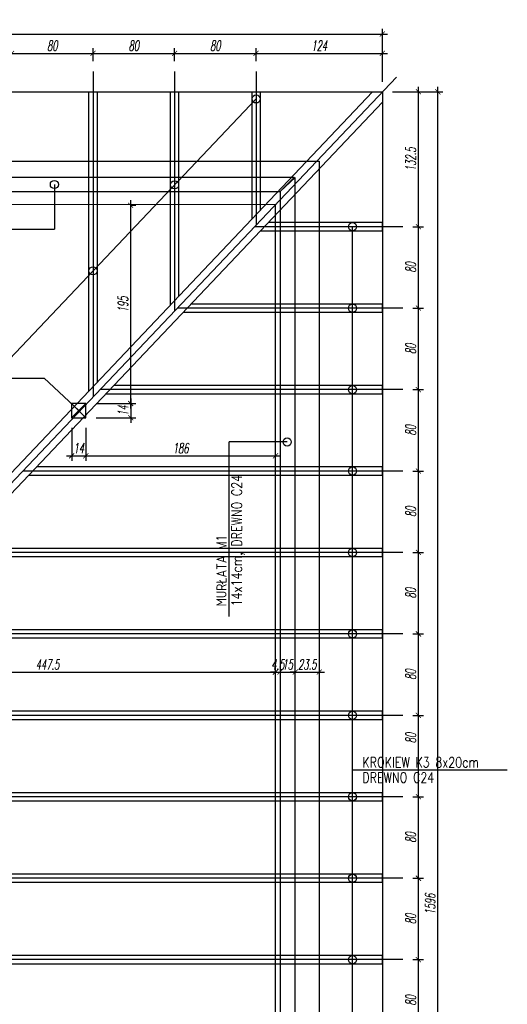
# Model space of a CAD drawing. Header units: millimetres. Extents: x -66901 to 936319, y -323998 to 488548.
# Tile 67 of 84: x 549599 to 554385, y 279028 to 288701. Entities that reach past the tile are written whole.
import ezdxf
from ezdxf.lldxf.tags import DXFTag

# ---------------------------------------------------------------- set-up
doc = ezdxf.new("R2010")
doc.units = ezdxf.units.MM
doc.header["$LTSCALE"] = 5
doc.header["$MEASUREMENT"] = 0
for name, color, linetype in [('K-DREWNO', 15, 'Continuous'), ('k-kleszcze', 41, 'DASHED2'), ('K-OSIE', 1, 'CENTER'), ('K-WYMIARY', 254, 'Continuous'), ('N-20', 254, 'Continuous'), ('N-25', 71, 'Continuous'), ('POMOCNICZE', 8, 'DASHED2'), ('S-25', 71, 'Continuous')]:
    doc.layers.add(name, color=color, linetype=linetype)
doc.styles.add('ROMANS', font='romans.shx', dxfattribs={"width": 0.8, "oblique": 10})
doc.styles.add('WYMIARY', font='romans.shx', dxfattribs={"width": 0.6, "oblique": 10})
tags = doc.linetypes.add('CENTER', pattern=[2, 1.25, -0.25, 0.25, -0.25]).pattern_tags.tags
tags[10:11] = [DXFTag(74, 4), DXFTag(75, 0), DXFTag(340, '0'), DXFTag(46, 1.0), DXFTag(50, 0.0), DXFTag(44, 0.0), DXFTag(45, 0.0)]
tags[8:9] = [DXFTag(74, 4), DXFTag(75, 0), DXFTag(340, '0'), DXFTag(46, 1.0), DXFTag(50, 0.0), DXFTag(44, 0.0), DXFTag(45, 0.0)]
tags[6:7] = [DXFTag(74, 4), DXFTag(75, 0), DXFTag(340, '0'), DXFTag(46, 1.0), DXFTag(50, 0.0), DXFTag(44, 0.0), DXFTag(45, 0.0)]
tags[4:5] = [DXFTag(74, 4), DXFTag(75, 0), DXFTag(340, '0'), DXFTag(46, 1.0), DXFTag(50, 0.0), DXFTag(44, 0.0), DXFTag(45, 0.0)]
tags = doc.linetypes.add('DASHED2', pattern=[0.375, 0.25, -0.125]).pattern_tags.tags
tags[6:7] = [DXFTag(74, 4), DXFTag(75, 0), DXFTag(340, '0'), DXFTag(46, 1.0), DXFTag(50, 0.0), DXFTag(44, 0.0), DXFTag(45, 0.0)]
tags[4:5] = [DXFTag(74, 4), DXFTag(75, 0), DXFTag(340, '0'), DXFTag(46, 1.0), DXFTag(50, 0.0), DXFTag(44, 0.0), DXFTag(45, 0.0)]
doc.dimstyles.new('CM50', dxfattribs={"dimscale": 50, "dimtxt": 2, "dimasz": 1, "dimexe": 1, "dimexo": 2, "dimgap": 0.5, "dimtad": 1, "dimlfac": 0.1, "dimrnd": 0.5, "dimdsep": 46, "dimtxsty": 'WYMIARY', "dimblk": 'ARCHTICK', "dimcen": 0, "dimdle": 1, "dimclrd": 253, "dimclre": 251, "dimclrt": 30, "dimaunit": 1, "dimadec": 0, "dimazin": 0, "dimtfac": 1, "dimtix": 1, "dimtmove": 0, "dimatfit": 3, "dimldrblk": 'ARCHTICK', "dimfxl": 1, "dimtvp": 0.4, "dimtolj": 1, "dimarcsym": 0})

# ---------------------------------------------------------------- blocks, each defined once
blk = doc.blocks.new('_ArchTick')
at = {"color": 0, "linetype": 'ByBlock', "const_width": 0.15}
blk.add_lwpolyline([(-0.5, -0.5), (0.5, 0.5)], dxfattribs=at)
blk = doc.blocks.new('*D998')
at = {"layer": 'Defpoints', "color": 0, "transparency": 16777216}
for p in [(550319, 288370), (549519, 288191.8), (550319, 288191.8)]:
    blk.add_point(p, dxfattribs=at)
at = {"layer": 'K-WYMIARY', "color": 253, "lineweight": -2, "transparency": 16777216}
blk.add_line((549469, 288370), (550369, 288370), dxfattribs=at)
at = {"layer": 'K-WYMIARY', "color": 251, "lineweight": -2, "transparency": 16777216}
for p, q in [((549519, 288291.8), (549519, 288420)), ((550319, 288291.8), (550319, 288420))]:
    blk.add_line(p, q, dxfattribs=at)
at = {"layer": 'K-WYMIARY', "color": 253, "lineweight": -2, "transparency": 16777216, "xscale": 50, "yscale": 50, "zscale": 50, "rotation": 180}
blk.add_blockref('_ArchTick', (549519, 288370), dxfattribs=at)
at = {"layer": 'K-WYMIARY', "color": 253, "lineweight": -2, "transparency": 16777216, "xscale": 50, "yscale": 50, "zscale": 50}
blk.add_blockref('_ArchTick', (550319, 288370), dxfattribs=at)
at = {"layer": 'K-WYMIARY', "color": 30, "transparency": 16777216, "insert": (549919, 288445), "char_height": 100, "attachment_point": 5, "style": 'WYMIARY'}
blk.add_mtext('\\A1;80', dxfattribs=at)
blk = doc.blocks.new('*D999')
at = {"layer": 'Defpoints', "color": 0, "transparency": 16777216}
for p in [(551119, 288370), (550319, 288191.8), (551119, 288191.8)]:
    blk.add_point(p, dxfattribs=at)
at = {"layer": 'K-WYMIARY', "color": 253, "lineweight": -2, "transparency": 16777216}
blk.add_line((550269, 288370), (551169, 288370), dxfattribs=at)
at = {"layer": 'K-WYMIARY', "color": 251, "lineweight": -2, "transparency": 16777216}
for p, q in [((550319, 288291.8), (550319, 288420)), ((551119, 288291.8), (551119, 288420))]:
    blk.add_line(p, q, dxfattribs=at)
at = {"layer": 'K-WYMIARY', "color": 253, "lineweight": -2, "transparency": 16777216, "xscale": 50, "yscale": 50, "zscale": 50, "rotation": 180}
blk.add_blockref('_ArchTick', (550319, 288370), dxfattribs=at)
at = {"layer": 'K-WYMIARY', "color": 253, "lineweight": -2, "transparency": 16777216, "xscale": 50, "yscale": 50, "zscale": 50}
blk.add_blockref('_ArchTick', (551119, 288370), dxfattribs=at)
at = {"layer": 'K-WYMIARY', "color": 30, "transparency": 16777216, "insert": (550719, 288445), "char_height": 100, "attachment_point": 5, "style": 'WYMIARY'}
blk.add_mtext('\\A1;80', dxfattribs=at)
blk = doc.blocks.new('*D1000')
at = {"layer": 'Defpoints', "color": 0, "transparency": 16777216}
for p in [(551919, 288370), (551119, 288191.8), (551919, 288191.8)]:
    blk.add_point(p, dxfattribs=at)
at = {"layer": 'K-WYMIARY', "color": 253, "lineweight": -2, "transparency": 16777216}
blk.add_line((551069, 288370), (551969, 288370), dxfattribs=at)
at = {"layer": 'K-WYMIARY', "color": 251, "lineweight": -2, "transparency": 16777216}
for p, q in [((551119, 288291.8), (551119, 288420)), ((551919, 288291.8), (551919, 288420))]:
    blk.add_line(p, q, dxfattribs=at)
at = {"layer": 'K-WYMIARY', "color": 253, "lineweight": -2, "transparency": 16777216, "xscale": 50, "yscale": 50, "zscale": 50, "rotation": 180}
blk.add_blockref('_ArchTick', (551119, 288370), dxfattribs=at)
at = {"layer": 'K-WYMIARY', "color": 253, "lineweight": -2, "transparency": 16777216, "xscale": 50, "yscale": 50, "zscale": 50}
blk.add_blockref('_ArchTick', (551919, 288370), dxfattribs=at)
at = {"layer": 'K-WYMIARY', "color": 30, "transparency": 16777216, "insert": (551519, 288445), "char_height": 100, "attachment_point": 5, "style": 'WYMIARY'}
blk.add_mtext('\\A1;80', dxfattribs=at)
blk = doc.blocks.new('*D1001')
at = {"layer": 'Defpoints', "color": 0, "transparency": 16777216}
for p in [(553159, 288370), (551919, 288191.8), (553159, 287991.8)]:
    blk.add_point(p, dxfattribs=at)
at = {"layer": 'K-WYMIARY', "color": 253, "lineweight": -2, "transparency": 16777216}
blk.add_line((551869, 288370), (553209, 288370), dxfattribs=at)
at = {"layer": 'K-WYMIARY', "color": 251, "lineweight": -2, "transparency": 16777216}
for p, q in [((551919, 288291.8), (551919, 288420)), ((553159, 288091.8), (553159, 288420))]:
    blk.add_line(p, q, dxfattribs=at)
at = {"layer": 'K-WYMIARY', "color": 253, "lineweight": -2, "transparency": 16777216, "xscale": 50, "yscale": 50, "zscale": 50, "rotation": 180}
blk.add_blockref('_ArchTick', (551919, 288370), dxfattribs=at)
at = {"layer": 'K-WYMIARY', "color": 253, "lineweight": -2, "transparency": 16777216, "xscale": 50, "yscale": 50, "zscale": 50}
blk.add_blockref('_ArchTick', (553159, 288370), dxfattribs=at)
at = {"layer": 'K-WYMIARY', "color": 30, "transparency": 16777216, "insert": (552539, 288445), "char_height": 100, "attachment_point": 5, "style": 'WYMIARY'}
blk.add_mtext('\\A1;124', dxfattribs=at)
blk = doc.blocks.new('*D1002')
at = {"layer": 'Defpoints', "color": 0, "transparency": 16777216}
for p in [(553159, 288560), (536679, 287991.8), (553159, 287991.8)]:
    blk.add_point(p, dxfattribs=at)
at = {"layer": 'K-WYMIARY', "color": 253, "lineweight": -2, "transparency": 16777216}
blk.add_line((536629, 288560), (553209, 288560), dxfattribs=at)
at = {"layer": 'K-WYMIARY', "color": 251, "lineweight": -2, "transparency": 16777216}
for p, q in [((536679, 288091.8), (536679, 288610)), ((553159, 288091.8), (553159, 288610))]:
    blk.add_line(p, q, dxfattribs=at)
at = {"layer": 'K-WYMIARY', "color": 253, "lineweight": -2, "transparency": 16777216, "xscale": 50, "yscale": 50, "zscale": 50, "rotation": 180}
blk.add_blockref('_ArchTick', (536679, 288560), dxfattribs=at)
at = {"layer": 'K-WYMIARY', "color": 253, "lineweight": -2, "transparency": 16777216, "xscale": 50, "yscale": 50, "zscale": 50}
blk.add_blockref('_ArchTick', (553159, 288560), dxfattribs=at)
at = {"layer": 'K-WYMIARY', "color": 30, "transparency": 16777216, "insert": (544919, 288635), "char_height": 100, "attachment_point": 5, "style": 'WYMIARY'}
blk.add_mtext('\\A1;1648', dxfattribs=at)
blk = doc.blocks.new('*D1011')
at = {"layer": 'Defpoints', "color": 0, "transparency": 16777216}
for p in [(553359, 279466.8), (553512, 279466.8), (553359, 278666.8)]:
    blk.add_point(p, dxfattribs=at)
at = {"layer": 'K-WYMIARY', "color": 251, "lineweight": -2, "transparency": 16777216}
for p, q in [((553459, 279466.8), (553562, 279466.8)), ((553459, 278666.8), (553562, 278666.8))]:
    blk.add_line(p, q, dxfattribs=at)
at = {"layer": 'K-WYMIARY', "color": 253, "lineweight": -2, "transparency": 16777216}
blk.add_line((553512, 278616.8), (553512, 279516.8), dxfattribs=at)
at = {"layer": 'K-WYMIARY', "color": 253, "lineweight": -2, "transparency": 16777216, "xscale": 50, "yscale": 50, "zscale": 50}
for p, rotation in [((553512, 279466.8), 90), ((553512, 278666.8), 270)]:
    blk.add_blockref('_ArchTick', p, dxfattribs=dict(at, rotation=rotation))
at = {"layer": 'K-WYMIARY', "color": 30, "transparency": 16777216, "insert": (553437, 279066.8), "char_height": 100, "attachment_point": 5, "rotation": 90, "style": 'WYMIARY'}
blk.add_mtext('\\A1;80', dxfattribs=at)
blk = doc.blocks.new('*D1021')
at = {"layer": 'Defpoints', "color": 0, "transparency": 16777216}
for p in [(552109, 282292), (552109, 282199), (547634.9, 282078.1)]:
    blk.add_point(p, dxfattribs=at)
at = {"layer": 'K-WYMIARY', "color": 251, "lineweight": -2, "transparency": 16777216}
for p, q in [((547634.9, 282178.1), (547634.9, 282342)), ((552109, 282299), (552109, 282342))]:
    blk.add_line(p, q, dxfattribs=at)
at = {"layer": 'K-WYMIARY', "color": 253, "lineweight": -2, "transparency": 16777216}
blk.add_line((547584.9, 282292), (552159, 282292), dxfattribs=at)
at = {"layer": 'K-WYMIARY', "color": 253, "lineweight": -2, "transparency": 16777216, "xscale": 50, "yscale": 50, "zscale": 50, "rotation": 180}
blk.add_blockref('_ArchTick', (547634.9, 282292), dxfattribs=at)
at = {"layer": 'K-WYMIARY', "color": 253, "lineweight": -2, "transparency": 16777216, "xscale": 50, "yscale": 50, "zscale": 50}
blk.add_blockref('_ArchTick', (552109, 282292), dxfattribs=at)
at = {"layer": 'K-WYMIARY', "color": 30, "transparency": 16777216, "insert": (549872, 282367), "char_height": 100, "attachment_point": 5, "style": 'WYMIARY'}
blk.add_mtext('\\A1;447.5', dxfattribs=at)
blk = doc.blocks.new('*D1022')
at = {"layer": 'Defpoints', "color": 0, "transparency": 16777216}
for p in [(552154, 282292), (552109, 282199), (552154, 282239)]:
    blk.add_point(p, dxfattribs=at)
at = {"layer": 'K-WYMIARY', "color": 251, "lineweight": -2, "transparency": 16777216}
for p, q in [((552109, 282299), (552109, 282342)), ((552154, 282339), (552154, 282342))]:
    blk.add_line(p, q, dxfattribs=at)
at = {"layer": 'K-WYMIARY', "color": 253, "lineweight": -2, "transparency": 16777216}
for p, q in [((552109, 282292), (552059, 282292)), ((552109, 282292), (552154, 282292)), ((552154, 282292), (552204, 282292))]:
    blk.add_line(p, q, dxfattribs=at)
at = {"layer": 'K-WYMIARY', "color": 253, "lineweight": -2, "transparency": 16777216, "xscale": 50, "yscale": 50, "zscale": 50}
blk.add_blockref('_ArchTick', (552109, 282292), dxfattribs=at)
at = {"layer": 'K-WYMIARY', "color": 253, "lineweight": -2, "transparency": 16777216, "xscale": 50, "yscale": 50, "zscale": 50, "rotation": 180}
blk.add_blockref('_ArchTick', (552154, 282292), dxfattribs=at)
at = {"layer": 'K-WYMIARY', "color": 30, "transparency": 16777216, "insert": (552131.5, 282367), "char_height": 100, "attachment_point": 5, "style": 'WYMIARY'}
blk.add_mtext('\\A1;4.5', dxfattribs=at)
blk = doc.blocks.new('*D1023')
at = {"layer": 'Defpoints', "color": 0, "transparency": 16777216}
for p in [(552304, 282292), (552154, 282239), (552304, 282239)]:
    blk.add_point(p, dxfattribs=at)
at = {"layer": 'K-WYMIARY', "color": 251, "lineweight": -2, "transparency": 16777216}
for p, q in [((552154, 282339), (552154, 282342)), ((552304, 282339), (552304, 282342))]:
    blk.add_line(p, q, dxfattribs=at)
at = {"layer": 'K-WYMIARY', "color": 253, "lineweight": -2, "transparency": 16777216}
blk.add_line((552104, 282292), (552354, 282292), dxfattribs=at)
at = {"layer": 'K-WYMIARY', "color": 253, "lineweight": -2, "transparency": 16777216, "xscale": 50, "yscale": 50, "zscale": 50, "rotation": 180}
blk.add_blockref('_ArchTick', (552154, 282292), dxfattribs=at)
at = {"layer": 'K-WYMIARY', "color": 253, "lineweight": -2, "transparency": 16777216, "xscale": 50, "yscale": 50, "zscale": 50}
blk.add_blockref('_ArchTick', (552304, 282292), dxfattribs=at)
at = {"layer": 'K-WYMIARY', "color": 30, "transparency": 16777216, "insert": (552229, 282367), "char_height": 100, "attachment_point": 5, "style": 'WYMIARY'}
blk.add_mtext('\\A1;15', dxfattribs=at)
blk = doc.blocks.new('*D1024')
at = {"layer": 'Defpoints', "color": 0, "transparency": 16777216}
for p in [(552539, 282292), (552539, 282252.5), (552304, 282239)]:
    blk.add_point(p, dxfattribs=at)
at = {"layer": 'K-WYMIARY', "color": 251, "lineweight": -2, "transparency": 16777216}
for p, q in [((552304, 282339), (552304, 282342)), ((552539, 282352.5), (552539, 282342))]:
    blk.add_line(p, q, dxfattribs=at)
at = {"layer": 'K-WYMIARY', "color": 253, "lineweight": -2, "transparency": 16777216}
for p, q in [((552304, 282292), (552254, 282292)), ((552304, 282292), (552539, 282292)), ((552539, 282292), (552589, 282292))]:
    blk.add_line(p, q, dxfattribs=at)
at = {"layer": 'K-WYMIARY', "color": 253, "lineweight": -2, "transparency": 16777216, "xscale": 50, "yscale": 50, "zscale": 50}
blk.add_blockref('_ArchTick', (552304, 282292), dxfattribs=at)
at = {"layer": 'K-WYMIARY', "color": 253, "lineweight": -2, "transparency": 16777216, "xscale": 50, "yscale": 50, "zscale": 50, "rotation": 180}
blk.add_blockref('_ArchTick', (552539, 282292), dxfattribs=at)
at = {"layer": 'K-WYMIARY', "color": 30, "transparency": 16777216, "insert": (552421.5, 282367), "char_height": 100, "attachment_point": 5, "style": 'WYMIARY'}
blk.add_mtext('\\A1;23.5', dxfattribs=at)
blk = doc.blocks.new('*D1038')
at = {"layer": 'Defpoints', "color": 0, "transparency": 16777216}
for p in [(553359, 280266.8), (553512, 280266.8), (553359, 279466.8)]:
    blk.add_point(p, dxfattribs=at)
at = {"layer": 'K-WYMIARY', "color": 253, "lineweight": -2, "transparency": 16777216}
blk.add_line((553512, 279416.8), (553512, 280316.8), dxfattribs=at)
at = {"layer": 'K-WYMIARY', "color": 251, "lineweight": -2, "transparency": 16777216}
for p, q in [((553459, 280266.8), (553562, 280266.8)), ((553459, 279466.8), (553562, 279466.8))]:
    blk.add_line(p, q, dxfattribs=at)
at = {"layer": 'K-WYMIARY', "color": 253, "lineweight": -2, "transparency": 16777216, "xscale": 50, "yscale": 50, "zscale": 50}
for p, rotation in [((553512, 280266.8), 90), ((553512, 279466.8), 270)]:
    blk.add_blockref('_ArchTick', p, dxfattribs=dict(at, rotation=rotation))
at = {"layer": 'K-WYMIARY', "color": 30, "transparency": 16777216, "insert": (553437, 279866.8), "char_height": 100, "attachment_point": 5, "rotation": 90, "style": 'WYMIARY'}
blk.add_mtext('\\A1;80', dxfattribs=at)
blk = doc.blocks.new('*D1039')
at = {"layer": 'Defpoints', "color": 0, "transparency": 16777216}
for p in [(550108.9, 284789.9), (550248.9, 284789.9), (550248.9, 284416)]:
    blk.add_point(p, dxfattribs=at)
at = {"layer": 'K-WYMIARY', "color": 251, "lineweight": -2, "transparency": 16777216}
for p, q in [((550108.9, 284689.9), (550108.9, 284366)), ((550248.9, 284689.9), (550248.9, 284366))]:
    blk.add_line(p, q, dxfattribs=at)
at = {"layer": 'K-WYMIARY', "color": 253, "lineweight": -2, "transparency": 16777216}
blk.add_line((550058.9, 284416), (550298.9, 284416), dxfattribs=at)
at = {"layer": 'K-WYMIARY', "color": 253, "lineweight": -2, "transparency": 16777216, "xscale": 50, "yscale": 50, "zscale": 50, "rotation": 180}
blk.add_blockref('_ArchTick', (550108.9, 284416), dxfattribs=at)
at = {"layer": 'K-WYMIARY', "color": 253, "lineweight": -2, "transparency": 16777216, "xscale": 50, "yscale": 50, "zscale": 50}
blk.add_blockref('_ArchTick', (550248.9, 284416), dxfattribs=at)
at = {"layer": 'K-WYMIARY', "color": 30, "transparency": 16777216, "insert": (550178.9, 284491), "char_height": 100, "attachment_point": 5, "style": 'WYMIARY'}
blk.add_mtext('\\A1;14', dxfattribs=at)
blk = doc.blocks.new('*D1040')
at = {"layer": 'Defpoints', "color": 0, "transparency": 16777216}
for p in [(550248.9, 284789.9), (552109, 284461.5), (552109, 284416)]:
    blk.add_point(p, dxfattribs=at)
at = {"layer": 'K-WYMIARY', "color": 251, "lineweight": -2, "transparency": 16777216}
for p, q in [((550248.9, 284689.9), (550248.9, 284366)), ((552109, 284361.5), (552109, 284366))]:
    blk.add_line(p, q, dxfattribs=at)
at = {"layer": 'K-WYMIARY', "color": 253, "lineweight": -2, "transparency": 16777216}
blk.add_line((550198.9, 284416), (552159, 284416), dxfattribs=at)
at = {"layer": 'K-WYMIARY', "color": 253, "lineweight": -2, "transparency": 16777216, "xscale": 50, "yscale": 50, "zscale": 50, "rotation": 180}
blk.add_blockref('_ArchTick', (550248.9, 284416), dxfattribs=at)
at = {"layer": 'K-WYMIARY', "color": 253, "lineweight": -2, "transparency": 16777216, "xscale": 50, "yscale": 50, "zscale": 50}
blk.add_blockref('_ArchTick', (552109, 284416), dxfattribs=at)
at = {"layer": 'K-WYMIARY', "color": 30, "transparency": 16777216, "insert": (551178.9, 284491), "char_height": 100, "attachment_point": 5, "style": 'WYMIARY'}
blk.add_mtext('\\A1;186', dxfattribs=at)
blk = doc.blocks.new('*D1041')
at = {"layer": 'Defpoints', "color": 0, "transparency": 16777216}
for p in [(550248.9, 284929.9), (550248.9, 284789.9), (550688, 284789.9)]:
    blk.add_point(p, dxfattribs=at)
at = {"layer": 'K-WYMIARY', "color": 253, "lineweight": -2, "transparency": 16777216}
blk.add_line((550688, 284979.9), (550688, 284739.9), dxfattribs=at)
at = {"layer": 'K-WYMIARY', "color": 251, "lineweight": -2, "transparency": 16777216}
for p, q in [((550348.9, 284929.9), (550738, 284929.9)), ((550348.9, 284789.9), (550738, 284789.9))]:
    blk.add_line(p, q, dxfattribs=at)
at = {"layer": 'K-WYMIARY', "color": 253, "lineweight": -2, "transparency": 16777216, "xscale": 50, "yscale": 50, "zscale": 50}
for p, rotation in [((550688, 284929.9), 90), ((550688, 284789.9), 270)]:
    blk.add_blockref('_ArchTick', p, dxfattribs=dict(at, rotation=rotation))
at = {"layer": 'K-WYMIARY', "color": 30, "transparency": 16777216, "insert": (550613, 284859.9), "char_height": 100, "attachment_point": 5, "rotation": 90, "style": 'WYMIARY'}
blk.add_mtext('\\A1;14', dxfattribs=at)
blk = doc.blocks.new('*D1042')
at = {"layer": 'Defpoints', "color": 0, "transparency": 16777216}
for p in [(550585, 286878.1), (550688, 286878.1), (550248.9, 284929.9)]:
    blk.add_point(p, dxfattribs=at)
at = {"layer": 'K-WYMIARY', "color": 253, "lineweight": -2, "transparency": 16777216}
blk.add_line((550688, 284879.9), (550688, 286928.1), dxfattribs=at)
at = {"layer": 'K-WYMIARY', "color": 251, "lineweight": -2, "transparency": 16777216}
for p, q in [((550685, 286878.1), (550738, 286878.1)), ((550348.9, 284929.9), (550738, 284929.9))]:
    blk.add_line(p, q, dxfattribs=at)
at = {"layer": 'K-WYMIARY', "color": 253, "lineweight": -2, "transparency": 16777216, "xscale": 50, "yscale": 50, "zscale": 50}
for p, rotation in [((550688, 286878.1), 90), ((550688, 284929.9), 270)]:
    blk.add_blockref('_ArchTick', p, dxfattribs=dict(at, rotation=rotation))
at = {"layer": 'K-WYMIARY', "color": 30, "transparency": 16777216, "insert": (550613, 285904), "char_height": 100, "attachment_point": 5, "rotation": 90, "style": 'WYMIARY'}
blk.add_mtext('\\A1;195', dxfattribs=at)
blk = doc.blocks.new('*D1054')
at = {"layer": 'Defpoints', "color": 0, "transparency": 16777216}
for p in [(553359, 281066.8), (553512, 281066.8), (553359, 280266.8)]:
    blk.add_point(p, dxfattribs=at)
at = {"layer": 'K-WYMIARY', "color": 253, "lineweight": -2, "transparency": 16777216}
blk.add_line((553512, 280216.8), (553512, 281116.8), dxfattribs=at)
at = {"layer": 'K-WYMIARY', "color": 251, "lineweight": -2, "transparency": 16777216}
for p, q in [((553459, 281066.8), (553562, 281066.8)), ((553459, 280266.8), (553562, 280266.8))]:
    blk.add_line(p, q, dxfattribs=at)
at = {"layer": 'K-WYMIARY', "color": 253, "lineweight": -2, "transparency": 16777216, "xscale": 50, "yscale": 50, "zscale": 50}
for p, rotation in [((553512, 281066.8), 90), ((553512, 280266.8), 270)]:
    blk.add_blockref('_ArchTick', p, dxfattribs=dict(at, rotation=rotation))
at = {"layer": 'K-WYMIARY', "color": 30, "transparency": 16777216, "insert": (553437, 280666.8), "char_height": 100, "attachment_point": 5, "rotation": 90, "style": 'WYMIARY'}
blk.add_mtext('\\A1;80', dxfattribs=at)
blk = doc.blocks.new('*D1055')
at = {"layer": 'Defpoints', "color": 0, "transparency": 16777216}
for p in [(553359, 281866.8), (553512, 281866.8), (553359, 281066.8)]:
    blk.add_point(p, dxfattribs=at)
at = {"layer": 'K-WYMIARY', "color": 251, "lineweight": -2, "transparency": 16777216}
for p, q in [((553459, 281866.8), (553562, 281866.8)), ((553459, 281066.8), (553562, 281066.8))]:
    blk.add_line(p, q, dxfattribs=at)
at = {"layer": 'K-WYMIARY', "color": 253, "lineweight": -2, "transparency": 16777216}
blk.add_line((553512, 281016.8), (553512, 281916.8), dxfattribs=at)
at = {"layer": 'K-WYMIARY', "color": 253, "lineweight": -2, "transparency": 16777216, "xscale": 50, "yscale": 50, "zscale": 50}
for p, rotation in [((553512, 281866.8), 90), ((553512, 281066.8), 270)]:
    blk.add_blockref('_ArchTick', p, dxfattribs=dict(at, rotation=rotation))
at = {"layer": 'K-WYMIARY', "color": 30, "transparency": 16777216, "insert": (553437, 281643.5), "char_height": 100, "attachment_point": 5, "rotation": 90, "style": 'WYMIARY'}
blk.add_mtext('\\A1;80', dxfattribs=at)
blk = doc.blocks.new('*D1056')
at = {"layer": 'Defpoints', "color": 0, "transparency": 16777216}
for p in [(553359, 282666.8), (553512, 282666.8), (553359, 281866.8)]:
    blk.add_point(p, dxfattribs=at)
at = {"layer": 'K-WYMIARY', "color": 251, "lineweight": -2, "transparency": 16777216}
for p, q in [((553459, 282666.8), (553562, 282666.8)), ((553459, 281866.8), (553562, 281866.8))]:
    blk.add_line(p, q, dxfattribs=at)
at = {"layer": 'K-WYMIARY', "color": 253, "lineweight": -2, "transparency": 16777216}
blk.add_line((553512, 281816.8), (553512, 282716.8), dxfattribs=at)
at = {"layer": 'K-WYMIARY', "color": 253, "lineweight": -2, "transparency": 16777216, "xscale": 50, "yscale": 50, "zscale": 50}
for p, rotation in [((553512, 282666.8), 90), ((553512, 281866.8), 270)]:
    blk.add_blockref('_ArchTick', p, dxfattribs=dict(at, rotation=rotation))
at = {"layer": 'K-WYMIARY', "color": 30, "transparency": 16777216, "insert": (553437, 282266.8), "char_height": 100, "attachment_point": 5, "rotation": 90, "style": 'WYMIARY'}
blk.add_mtext('\\A1;80', dxfattribs=at)
blk = doc.blocks.new('*D1057')
at = {"layer": 'Defpoints', "color": 0, "transparency": 16777216}
for p in [(553359, 283466.8), (553512, 283466.8), (553359, 282666.8)]:
    blk.add_point(p, dxfattribs=at)
at = {"layer": 'K-WYMIARY', "color": 253, "lineweight": -2, "transparency": 16777216}
blk.add_line((553512, 282616.8), (553512, 283516.8), dxfattribs=at)
at = {"layer": 'K-WYMIARY', "color": 251, "lineweight": -2, "transparency": 16777216}
for p, q in [((553459, 283466.8), (553562, 283466.8)), ((553459, 282666.8), (553562, 282666.8))]:
    blk.add_line(p, q, dxfattribs=at)
at = {"layer": 'K-WYMIARY', "color": 253, "lineweight": -2, "transparency": 16777216, "xscale": 50, "yscale": 50, "zscale": 50}
for p, rotation in [((553512, 283466.8), 90), ((553512, 282666.8), 270)]:
    blk.add_blockref('_ArchTick', p, dxfattribs=dict(at, rotation=rotation))
at = {"layer": 'K-WYMIARY', "color": 30, "transparency": 16777216, "insert": (553437, 283066.8), "char_height": 100, "attachment_point": 5, "rotation": 90, "style": 'WYMIARY'}
blk.add_mtext('\\A1;80', dxfattribs=at)
blk = doc.blocks.new('*D1058')
at = {"layer": 'Defpoints', "color": 0, "transparency": 16777216}
for p in [(553359, 284266.8), (553512, 284266.8), (553359, 283466.8)]:
    blk.add_point(p, dxfattribs=at)
at = {"layer": 'K-WYMIARY', "color": 253, "lineweight": -2, "transparency": 16777216}
blk.add_line((553512, 283416.8), (553512, 284316.8), dxfattribs=at)
at = {"layer": 'K-WYMIARY', "color": 251, "lineweight": -2, "transparency": 16777216}
for p, q in [((553459, 284266.8), (553562, 284266.8)), ((553459, 283466.8), (553562, 283466.8))]:
    blk.add_line(p, q, dxfattribs=at)
at = {"layer": 'K-WYMIARY', "color": 253, "lineweight": -2, "transparency": 16777216, "xscale": 50, "yscale": 50, "zscale": 50}
for p, rotation in [((553512, 284266.8), 90), ((553512, 283466.8), 270)]:
    blk.add_blockref('_ArchTick', p, dxfattribs=dict(at, rotation=rotation))
at = {"layer": 'K-WYMIARY', "color": 30, "transparency": 16777216, "insert": (553437, 283866.8), "char_height": 100, "attachment_point": 5, "rotation": 90, "style": 'WYMIARY'}
blk.add_mtext('\\A1;80', dxfattribs=at)
blk = doc.blocks.new('*D1059')
at = {"layer": 'Defpoints', "color": 0, "transparency": 16777216}
for p in [(553359, 285066.8), (553512, 285066.8), (553359, 284266.8)]:
    blk.add_point(p, dxfattribs=at)
at = {"layer": 'K-WYMIARY', "color": 251, "lineweight": -2, "transparency": 16777216}
for p, q in [((553459, 285066.8), (553562, 285066.8)), ((553459, 284266.8), (553562, 284266.8))]:
    blk.add_line(p, q, dxfattribs=at)
at = {"layer": 'K-WYMIARY', "color": 253, "lineweight": -2, "transparency": 16777216}
blk.add_line((553512, 284216.8), (553512, 285116.8), dxfattribs=at)
at = {"layer": 'K-WYMIARY', "color": 253, "lineweight": -2, "transparency": 16777216, "xscale": 50, "yscale": 50, "zscale": 50}
for p, rotation in [((553512, 285066.8), 90), ((553512, 284266.8), 270)]:
    blk.add_blockref('_ArchTick', p, dxfattribs=dict(at, rotation=rotation))
at = {"layer": 'K-WYMIARY', "color": 30, "transparency": 16777216, "insert": (553437, 284666.8), "char_height": 100, "attachment_point": 5, "rotation": 90, "style": 'WYMIARY'}
blk.add_mtext('\\A1;80', dxfattribs=at)
blk = doc.blocks.new('*D1060')
at = {"layer": 'Defpoints', "color": 0, "transparency": 16777216}
for p in [(553359, 285866.8), (553512, 285866.8), (553359, 285066.8)]:
    blk.add_point(p, dxfattribs=at)
at = {"layer": 'K-WYMIARY', "color": 253, "lineweight": -2, "transparency": 16777216}
blk.add_line((553512, 285016.8), (553512, 285916.8), dxfattribs=at)
at = {"layer": 'K-WYMIARY', "color": 251, "lineweight": -2, "transparency": 16777216}
for p, q in [((553459, 285866.8), (553562, 285866.8)), ((553459, 285066.8), (553562, 285066.8))]:
    blk.add_line(p, q, dxfattribs=at)
at = {"layer": 'K-WYMIARY', "color": 253, "lineweight": -2, "transparency": 16777216, "xscale": 50, "yscale": 50, "zscale": 50}
for p, rotation in [((553512, 285866.8), 90), ((553512, 285066.8), 270)]:
    blk.add_blockref('_ArchTick', p, dxfattribs=dict(at, rotation=rotation))
at = {"layer": 'K-WYMIARY', "color": 30, "transparency": 16777216, "insert": (553437, 285466.8), "char_height": 100, "attachment_point": 5, "rotation": 90, "style": 'WYMIARY'}
blk.add_mtext('\\A1;80', dxfattribs=at)
blk = doc.blocks.new('*D1061')
at = {"layer": 'Defpoints', "color": 0, "transparency": 16777216}
for p in [(553359, 286666.8), (553512, 286666.8), (553359, 285866.8)]:
    blk.add_point(p, dxfattribs=at)
at = {"layer": 'K-WYMIARY', "color": 253, "lineweight": -2, "transparency": 16777216}
blk.add_line((553512, 285816.8), (553512, 286716.8), dxfattribs=at)
at = {"layer": 'K-WYMIARY', "color": 251, "lineweight": -2, "transparency": 16777216}
for p, q in [((553459, 286666.8), (553562, 286666.8)), ((553459, 285866.8), (553562, 285866.8))]:
    blk.add_line(p, q, dxfattribs=at)
at = {"layer": 'K-WYMIARY', "color": 253, "lineweight": -2, "transparency": 16777216, "xscale": 50, "yscale": 50, "zscale": 50}
for p, rotation in [((553512, 286666.8), 90), ((553512, 285866.8), 270)]:
    blk.add_blockref('_ArchTick', p, dxfattribs=dict(at, rotation=rotation))
at = {"layer": 'K-WYMIARY', "color": 30, "transparency": 16777216, "insert": (553437, 286266.8), "char_height": 100, "attachment_point": 5, "rotation": 90, "style": 'WYMIARY'}
blk.add_mtext('\\A1;80', dxfattribs=at)
blk = doc.blocks.new('*D1062')
at = {"layer": 'Defpoints', "color": 0, "transparency": 16777216}
for p in [(553159, 287991.8), (553512, 287991.8), (553359, 286666.8)]:
    blk.add_point(p, dxfattribs=at)
at = {"layer": 'K-WYMIARY', "color": 251, "lineweight": -2, "transparency": 16777216}
for p, q in [((553259, 287991.8), (553562, 287991.8)), ((553459, 286666.8), (553562, 286666.8))]:
    blk.add_line(p, q, dxfattribs=at)
at = {"layer": 'K-WYMIARY', "color": 253, "lineweight": -2, "transparency": 16777216}
blk.add_line((553512, 286616.8), (553512, 288041.8), dxfattribs=at)
at = {"layer": 'K-WYMIARY', "color": 253, "lineweight": -2, "transparency": 16777216, "xscale": 50, "yscale": 50, "zscale": 50}
for p, rotation in [((553512, 287991.8), 90), ((553512, 286666.8), 270)]:
    blk.add_blockref('_ArchTick', p, dxfattribs=dict(at, rotation=rotation))
at = {"layer": 'K-WYMIARY', "color": 30, "transparency": 16777216, "insert": (553437, 287329.3), "char_height": 100, "attachment_point": 5, "rotation": 90, "style": 'WYMIARY'}
blk.add_mtext('\\A1;132.5', dxfattribs=at)
blk = doc.blocks.new('*D1063')
at = {"layer": 'Defpoints', "color": 0, "transparency": 16777216}
for p in [(553159, 287991.8), (553702, 287991.8), (553159, 272031.8)]:
    blk.add_point(p, dxfattribs=at)
at = {"layer": 'K-WYMIARY', "color": 251, "lineweight": -2, "transparency": 16777216}
for p, q in [((553259, 287991.8), (553752, 287991.8)), ((553259, 272031.8), (553752, 272031.8))]:
    blk.add_line(p, q, dxfattribs=at)
at = {"layer": 'K-WYMIARY', "color": 253, "lineweight": -2, "transparency": 16777216}
blk.add_line((553702, 271981.8), (553702, 288041.8), dxfattribs=at)
at = {"layer": 'K-WYMIARY', "color": 253, "lineweight": -2, "transparency": 16777216, "xscale": 50, "yscale": 50, "zscale": 50}
for p, rotation in [((553702, 287991.8), 90), ((553702, 272031.8), 270)]:
    blk.add_blockref('_ArchTick', p, dxfattribs=dict(at, rotation=rotation))
at = {"layer": 'K-WYMIARY', "color": 30, "transparency": 16777216, "insert": (553627, 280011.8), "char_height": 100, "attachment_point": 5, "rotation": 90, "style": 'WYMIARY'}
blk.add_mtext('\\A1;1596', dxfattribs=at)

msp = doc.modelspace()

# ---------------------------------------------------------------- linework, layer by layer
at = {"layer": 'K-DREWNO'}
for points in [[(545361.722, 279865.965), (553062.559, 287991.848), (553159, 287991.848), (553159, 287890.085), (545556.278, 279867.732)], [(550279, 285054.651), (550279, 287991.848), (550359, 287991.848), (550359, 285139.067)], [(551079, 285898.807), (551079, 287991.848), (551159, 287991.848), (551159, 285983.222)], [(551879, 286742.963), (551879, 287991.848), (551959, 287991.848), (551959, 286827.378)], [(551961.841, 286626.848), (553159, 286626.848), (553159, 286706.848), (552037.656, 286706.848)], [(551203.687, 285826.848), (553159, 285826.848), (553159, 285906.848), (551279.502, 285906.848)], [(550445.533, 285026.848), (553159, 285026.848), (553159, 285106.848), (550521.348, 285106.848)], [(549687.379, 284226.848), (553159, 284226.848), (553159, 284306.848), (549763.194, 284306.848)], [(548929.225, 283426.848), (553159, 283426.848), (553159, 283506.848), (549005.041, 283506.848)], [(548171.071, 282626.848), (553159, 282626.848), (553159, 282706.848), (548246.887, 282706.848)], [(547412.918, 281826.848), (553159, 281826.848), (553159, 281906.848), (547488.733, 281906.848)], [(546654.764, 281026.848), (553159, 281026.848), (553159, 281106.848), (546730.579, 281106.848)], [(545896.61, 280226.848), (553159, 280226.848), (553159, 280306.848), (545972.425, 280306.848)], [(545989.564, 279426.848), (553159, 279426.848), (553159, 279506.848), (545910.943, 279506.848)]]:
    msp.add_lwpolyline(points, dxfattribs=at)
for points in [[(552294, 287151.848), (547129, 287151.848), (547129, 287011.848), (552154, 287011.848)], [(552154, 287011.848), (552154, 272976.848), (552304, 272826.848), (552304, 287151.848)]]:
    msp.add_lwpolyline(points, close=True, dxfattribs=at)
at = {"layer": 'k-kleszcze'}
for p, q in [((550248.858, 284929.908), (550108.858, 284789.908)), ((550108.858, 284929.908), (550248.858, 284789.908))]:
    msp.add_line(p, q, dxfattribs=at)
msp.add_lwpolyline([(550108.858, 284789.908), (550248.858, 284789.908), (550248.858, 284929.908), (550108.858, 284929.908)], close=True, dxfattribs=at)
at = {"layer": 'K-OSIE'}
for p, q in [((550319, 288191.848), (550319, 284995.095)), ((551119, 288191.848), (551119, 285839.251)), ((551919, 288191.848), (551919, 286683.407)), ((545459, 279866.848), (553296.574, 288137.016)), ((553359, 286666.848), (551903.308, 286666.848)), ((553359, 285866.848), (551145.154, 285866.848)), ((553359, 285066.848), (550387, 285066.848)), ((553359, 284266.848), (549628.846, 284266.848)), ((553359, 283466.848), (548870.692, 283466.848)), ((553359, 282666.848), (548112.538, 282666.848)), ((553359, 281866.848), (547354.385, 281866.848)), ((553359, 281066.848), (546596.231, 281066.848)), ((553359, 280266.848), (545838.077, 280266.848)), ((553359, 279466.848), (545852.108, 279466.848))]:
    msp.add_line(p, q, dxfattribs=at)
at = {"layer": 'N-20'}
for p, q in [((547919, 283701.5), (551919, 287922.279)), ((549939.5, 287081.848), (549939.5, 286643.5)), ((552865.451, 273066.848), (552865.451, 286666.848)), ((549837.573, 285180), (550178.858, 284859.908)), ((552224, 284552.5), (551653.976, 284552.5))]:
    msp.add_line(p, q, dxfattribs=at)
msp.add_lwpolyline([(536304, 287391.848), (536304, 287991.848), (553159, 287991.848), (553159, 272031.848), (547219, 272031.848), (547219, 273571.848), (536619, 273571.848)], dxfattribs=at)
at = {"layer": 'N-25'}
for centre in [(551919, 287922.279), (549939.5, 287081.853), (551119, 287078.123), (552865.451, 286666.848), (550319, 286233.968), (552865.451, 285866.848), (552865.451, 285066.848), (552223.996, 284552.5), (552865.451, 284266.848), (552865.451, 283466.848), (552865.451, 282666.848), (552865.451, 281866.848), (552865.451, 281066.848), (552865.451, 280266.848), (552865.451, 279466.848)]:
    msp.add_circle(centre, 40, dxfattribs=at)
at = {"layer": 'POMOCNICZE'}
msp.add_lwpolyline([(536619, 287311.848), (552539, 287311.848), (552539, 272591.848), (547839, 272591.848), (547839, 274131.848), (536619, 274131.848)], dxfattribs=at)
msp.add_lwpolyline([(548229, 277351.848), (552109, 277351.848), (552109, 286883.894), (548229, 286881.848)], close=True, dxfattribs=at)
at = {"layer": 'S-25'}
for p, q in [((548224.667, 286643.5), (549939.5, 286643.5)), ((548303.739, 285180), (549837.573, 285180)), ((551653.976, 282837.667), (551653.976, 284552.5)), ((552865.451, 281330.5), (554384.534, 281330.5))]:
    msp.add_line(p, q, dxfattribs=at)

# ---------------------------------------------------------------- texts
at = {"layer": 'S-25', "style": 'ROMANS', "width": 0.8}
for s, rotation, p in [('14x14cm, DREWNO C24', 90, (551778.976, 282937.427)), ('MURŁATA M1', 90, (551628.976, 282937.427)), ('KROKIEW K3 8x20cm', 0, (552961.5, 281355.5)), ('DREWNO C24', 0, (552961.5, 281205.5))]:
    msp.add_text(s, height=100, rotation=rotation, dxfattribs=at).set_placement(p)

# ---------------------------------------------------------------- dimensions: what is measured, and where the dimension line sits
at = {"layer": 'K-WYMIARY'}
for base, p1, p2, picture, middle in [((553159, 288560), (536679, 287991.848), (553159, 287991.848), '*D1002', (544919, 288635)), ((550319, 288370), (549519, 288191.848), (550319, 288191.848), '*D998', (549919, 288445)), ((551119, 288370), (550319, 288191.848), (551119, 288191.848), '*D999', (550719, 288445)), ((551919, 288370), (551119, 288191.848), (551919, 288191.848), '*D1000', (551519, 288445)), ((553159, 288370), (551919, 288191.848), (553159, 287991.848), '*D1001', (552539, 288445)), ((550248.858, 284416), (550108.858, 284789.908), (550248.858, 284789.908), '*D1039', (550178.858, 284491)), ((552109, 284416), (550248.858, 284789.908), (552109, 284461.5), '*D1040', (551178.929, 284491)), ((552109, 282292), (547634.937, 282078.054), (552109, 282199), '*D1021', (549871.968, 282367)), ((552154, 282292), (552109, 282199), (552154, 282239), '*D1022', (552131.5, 282367)), ((552304, 282292), (552154, 282239), (552304, 282239), '*D1023', (552229, 282367)), ((552539, 282292), (552304, 282239), (552539, 282252.5), '*D1024', (552421.5, 282367))]:
    dim = msp.add_linear_dim(base=base, p1=p1, p2=p2, dimstyle='CM50', override={"dimtmove": 1}, dxfattribs=at)
    dim.commit()
    dim.dimension.update_dxf_attribs({"geometry": picture, "text_midpoint": middle})
for base, p1, p2, picture, middle in [((553512, 287991.848), (553359, 286666.848), (553159, 287991.848), '*D1062', (553437, 287329.348)), ((553702, 287991.848), (553159, 272031.848), (553159, 287991.848), '*D1063', (553627, 280011.848)), ((550688, 286878.09), (550248.858, 284929.908), (550585.017, 286878.09), '*D1042', (550613, 285903.999)), ((553512, 286666.848), (553359, 285866.848), (553359, 286666.848), '*D1061', (553437, 286266.848)), ((553512, 285866.848), (553359, 285066.848), (553359, 285866.848), '*D1060', (553437, 285466.848)), ((553512, 285066.848), (553359, 284266.848), (553359, 285066.848), '*D1059', (553437, 284666.848)), ((550688, 284789.908), (550248.858, 284929.908), (550248.858, 284789.908), '*D1041', (550613, 284859.908)), ((553512, 284266.848), (553359, 283466.848), (553359, 284266.848), '*D1058', (553437, 283866.848)), ((553512, 283466.848), (553359, 282666.848), (553359, 283466.848), '*D1057', (553437, 283066.848)), ((553512, 282666.848), (553359, 281866.848), (553359, 282666.848), '*D1056', (553437, 282266.848)), ((553512, 281066.848), (553359, 280266.848), (553359, 281066.848), '*D1054', (553437, 280666.848)), ((553512, 280266.848), (553359, 279466.848), (553359, 280266.848), '*D1038', (553437, 279866.848)), ((553512, 279466.848), (553359, 278666.848), (553359, 279466.848), '*D1011', (553437, 279066.848))]:
    dim = msp.add_linear_dim(base=base, p1=p1, p2=p2, angle=90, dimstyle='CM50', override={"dimtmove": 1}, dxfattribs=at)
    dim.commit()
    dim.dimension.update_dxf_attribs({"geometry": picture, "text_midpoint": middle})
dim = msp.add_linear_dim(base=(553512, 281866.848), p1=(553359, 281066.848), p2=(553359, 281866.848), angle=90, dimstyle='CM50', override={"dimtmove": 1}, dxfattribs=at)
dim.commit()
dim.dimension.update_dxf_attribs({"geometry": '*D1055', "text_midpoint": (553512, 281643.5), "dimtype": 160})

doc.saveas('drawing.dxf')
